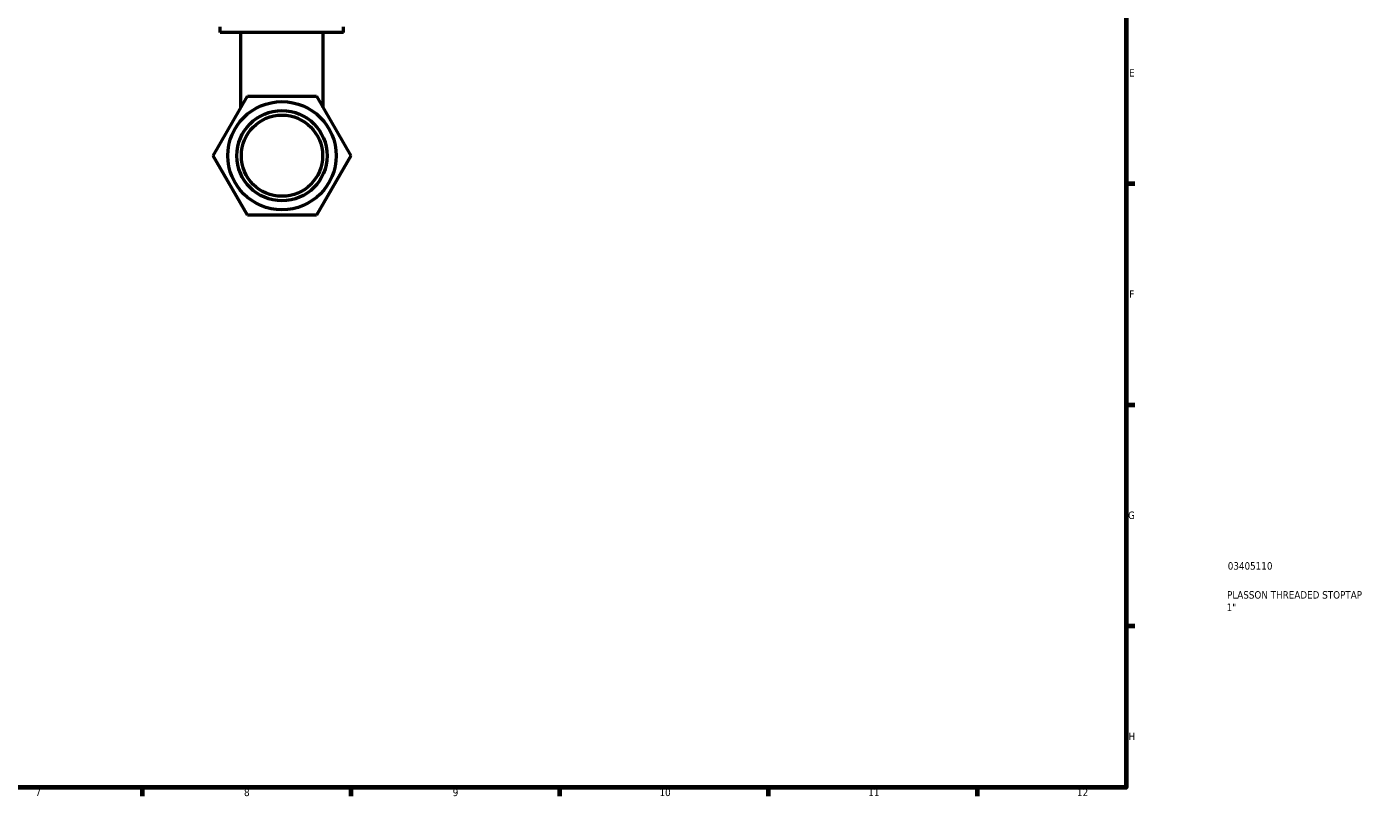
# Model space of a CAD drawing. Header units: millimetres. Extents: x 0 to 904, y 0 to 672.
# Tile 5 of 8: x 452 to 904, y 17 to 275. Entities that reach past the tile are written whole.
import ezdxf

# ---------------------------------------------------------------- set-up
doc = ezdxf.new("R2010")
doc.units = ezdxf.units.MM
for name, color, linetype, lineweight in [('Border (ISO)', 7, 'Continuous', 70), ('Title (ISO)', 7, 'Continuous', 50), ('Visible (ISO)', 7, 'Continuous', 50)]:
    doc.layers.add(name, color=color, linetype=linetype, lineweight=lineweight)
doc.styles.add('Note Text (ISO)', font='tahoma.ttf')

# ---------------------------------------------------------------- blocks, each defined once
blk = doc.blocks.new('Borders Default Border')
at = {"layer": 'Border (ISO)'}
for p, q in [((821, 222.75), (823.9, 222.75)), ((821, 148.5), (823.9, 148.5)), ((821, 74.25), (823.9, 74.25)), ((490.58, 20), (490.58, 17.1)), ((560.67, 20), (560.67, 17.1)), ((630.75, 20), (630.75, 17.1)), ((700.83, 20), (700.83, 17.1)), ((770.92, 20), (770.92, 17.1))]:
    blk.add_line(p, q, dxfattribs=at)
at = {"layer": 'Border (ISO)', "flags": 128}
blk.add_lwpolyline([(20, 20), (20, 574), (821, 574), (821, 20), (20, 20)], dxfattribs=at)
at = {"layer": 'Border (ISO)', "color": 232, "true_color": 0xca0064, "char_height": 2.5, "attachment_point": 7, "style": 'Note Text (ISO)'}
for s, insert in [('E', (821.94, 258.63)), ('F', (822, 184.38)), ('G', (821.61, 110.08)), ('H', (821.74, 35.88)), ('7', (454.77, 17.1)), ('8', (524.81, 17.04)), ('9', (594.88, 17.05)), ('10', (664.29, 17.05)), ('11', (734.37, 17.1)), ('12', (804.46, 17.1))]:
    blk.add_mtext(s, dxfattribs=dict(at, insert=insert))
blk = doc.blocks.new('Title Blocks ISO')
at = {"layer": 'Title (ISO)', "color": 232, "true_color": 0xca0064, "style": 'Note Text (ISO)'}
for tag, p in [('PART_NUMBER_001', (34.08, 73.13)), ('DESCRIPTION_001', (33.84, 63.4)), ('DESCRIPTION_002', (33.71, 59.22))]:
    blk.add_attdef(tag, p, '', height=2.5, dxfattribs=at)

msp = doc.modelspace()

# ---------------------------------------------------------------- linework, layer by layer
at = {"layer": 'Visible (ISO)'}
for p, q in [((516.858, 273.476), (516.858, 275.316)), ((558.258, 273.476), (516.858, 273.476)), ((523.758, 248.174), (523.758, 273.476)), ((551.358, 248.174), (551.358, 273.476)), ((558.258, 273.476), (558.258, 275.316)), ((514.464, 232.076), (526.011, 252.076)), ((526.011, 252.076), (549.105, 252.076)), ((549.105, 252.076), (560.652, 232.076)), ((526.011, 212.076), (514.464, 232.076)), ((560.652, 232.076), (549.105, 212.076)), ((549.105, 212.076), (526.011, 212.076))]:
    msp.add_line(p, q, dxfattribs=at)
for radius in [18.175, 15.146, 13.631]:
    msp.add_circle((537.558, 232.076), radius, dxfattribs=at)

# ---------------------------------------------------------------- block references
msp.add_blockref('Borders Default Border', (0, 0))
msp.add_blockref('Title Blocks ISO', (821, 20)).add_auto_attribs({'PART_NUMBER_001': '03405110', 'DESCRIPTION_001': 'PLASSON THREADED STOPTAP', 'DESCRIPTION_002': '1"'})

doc.saveas('drawing.dxf')
